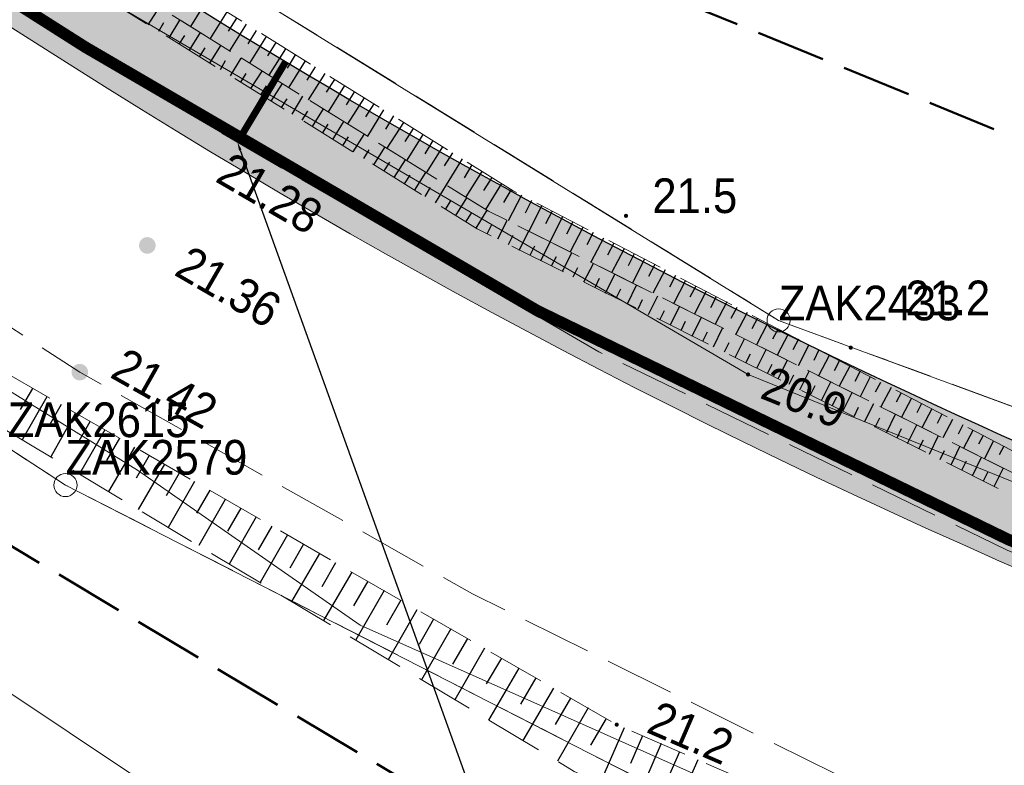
# Model space of a CAD drawing. Header units: metres. Extents: x 6551181 to 6555585, y 5935140 to 5937297.
# Tile 13 of 97: x 6551542 to 6551564, y 5935969 to 5935985. Entities that reach past the tile are written whole.
import ezdxf
from ezdxf import colors
from ezdxf.entities.mleader import LeaderData, LeaderLine
from ezdxf.enums import TextEntityAlignment as Align
from ezdxf.math import Vec2, Vec3

# ---------------------------------------------------------------- set-up
doc = ezdxf.new("R2010")
doc.units = ezdxf.units.M
for name, pattern in [('1.5_0.5', [2, 1.5, -0.5]), ('218-500', [1, 0.5, -0.5]), ('219-500', [0]), ('HIDDEN2', [0.1875, 0.125, -0.0625]), ('mz1.25_0.5', [1.75, 1.25, -0.5])]:
    doc.linetypes.add(name, pattern=pattern)
for name, color, linetype in [('000 Inne (niezydentyfikowane)', 7, 'Continuous'), ('202-Punkt graniczny stabilizowany trwale', 7, 'Continuous'), ('202-Punkt graniczny stabilizowany trwale-Atr103', 7, 'Continuous'), ('217-Granica konturu klasyfikcyjnego', 7, 'Continuous'), ('218-Granica użytku', 7, 'Continuous'), ('219-Linia granicy', 7, 'Continuous'), ('_obrzeże 8x30', 2, 'Continuous'), ('jezdnia (powierzchnia)', 7, 'Continuous'), ('Obszar opracowania', 7, 'Continuous'), ('przewód elektroenergetyczny (linia)', 7, 'Continuous'), ('przewód telekomunikacyjny (linia)', 7, 'Continuous'), ('przewód wodociągowy (linia)', 7, 'Continuous'), ('punkt wysokościowy naturalny', 7, 'Continuous'), ('punkt wysokościowy naturalny-Atr2', 7, 'Continuous'), ('punkt wysokościowy sztuczny', 7, 'Continuous'), ('punkt wysokościowy sztuczny-Atr2', 7, 'Continuous'), ('skarpa nieumocniona (powierzchnia)', 7, 'Continuous')]:
    doc.layers.add(name, color=color, linetype=linetype)
for name, color, linetype, lineweight in [('_krawężnik 15x30', 30, 'Continuous', 13), ('_kreskowanie chodnik', 52, 'Continuous', 0), ('_kreskowanie zjazd', 252, 'Continuous', 0), ('_odwodnienie', 150, 'Continuous', 50), ('_opis', 7, 'Continuous', 18)]:
    doc.layers.add(name, color=color, linetype=linetype, lineweight=lineweight)
doc.layers.add('_linie pomocnicze', color=202, linetype='Continuous', lineweight=13, plot=False)
doc.styles.add('marcin', font='arial.ttf')
doc.styles.get("Standard").update_dxf_attribs({"font": 'arial.ttf'})

# ---------------------------------------------------------------- blocks, each defined once
blk = doc.blocks.new('202')
at = {"color": 0, "linetype": 'Continuous', "lineweight": -2}
blk.add_circle((0, 0), 2.5, dxfattribs=at)
blk = doc.blocks.new('PW01')
at = {"linetype": 'Continuous', "lineweight": 13}
h = blk.add_hatch(color=0, dxfattribs=at)
edge = h.paths.add_edge_path()
edge.add_arc((0, 0), 0.045, 0, 360)
blk = doc.blocks.new('PW02')
at = {"linetype": 'Continuous', "lineweight": 13}
h = blk.add_hatch(color=0, dxfattribs=at)
edge = h.paths.add_edge_path()
edge.add_arc((0, 0), 0.18, 0, 360)

msp = doc.modelspace()

# ---------------------------------------------------------------- hatches: boundary and pattern name
at = {"layer": '_kreskowanie chodnik'}
h = msp.add_hatch(color=223, dxfattribs=at)
h.dxf.hatch_style = 1
h.paths.add_polyline_path([(6551361.9151, 5936137.4929), (6551364.0337, 5936137.4929), (6551364.3599, 5936137.8159), (6551361.3348, 5936141.0225), (6551359.8914, 5936139.6381), (6551359.8913, 5936139.638)])
h.paths.add_polyline_path([(6551380.1526, 5936119.3023, -0.0024274), (6551383.5731, 5936115.8572), (6551383.5731, 5936115.8572), (6551385.7012, 5936115.8292), (6551386.0588, 5936116.1787, 0.0031812), (6551381.5649, 5936120.7183), (6551367.9318, 5936134.3165), (6551367.5765, 5936133.9646), (6551367.5792, 5936131.8433)])
h.paths.add_polyline_path([(6551427.8011, 5936072.0648, -0.0079112), (6551423.437, 5936076.5601), (6551394.6741, 5936107.1418, 0.0037268), (6551389.5375, 5936112.5838), (6551389.5375, 5936112.5838), (6551389.1765, 5936112.2379), (6551389.1363, 5936110.1082, -0.0029746), (6551393.2134, 5936105.7757), (6551421.9802, 5936075.1899, 0.0058707), (6551425.2377, 5936071.8069), (6551427.4311, 5936071.7391)])
h.paths.add_polyline_path([(6551509.0487, 5936009.3448), (6551499.4703, 5936015.6354, -0.014146), (6551476.3685, 5936031.761), (6551467.4747, 5936038.3509, -0.0195357), (6551446.2823, 5936055.375), (6551437.7324, 5936062.8108, -0.010811), (6551431.3954, 5936068.5674), (6551431.0185, 5936068.2357), (6551430.9839, 5936066.2071, 0.0091534), (6551436.4199, 5936061.3017), (6551444.9698, 5936053.8659, 0.0195357), (6551466.284, 5936036.744), (6551475.1778, 5936030.1541, 0.014146), (6551498.3724, 5936013.9637), (6551506.5985, 5936008.5612), (6551508.6757, 5936008.9916)])
h.paths.add_polyline_path([(6551576.1216, 5935970.8749), (6551576.2833, 5935971.348, -0.0591224), (6551544.8377, 5935986.4374), (6551517.8132, 5936003.5887), (6551513.1363, 5936006.6602), (6551512.855, 5936006.2468), (6551513.2853, 5936004.1696), (6551513.2853, 5936004.1696), (6551516.7283, 5936001.9084), (6551543.766, 5935984.7488, 0.0566981), (6551574.267, 5935969.9309), (6551574.267, 5935969.9309)])
h.paths.add_polyline_path([(6551591.7085, 5935964.9446), (6551593.4627, 5935966.0998), (6551593.8882, 5935968.2679), (6551593.8884, 5935968.2689), (6551592.91, 5935968.4763), (6551592.5812, 5935966.8005, -0.0201257), (6551581.0571, 5935969.8064), (6551580.9035, 5935969.3306), (6551581.9193, 5935967.4615, 0.0168508), (6551591.7085, 5935964.9446)])
h.paths.add_polyline_path([(6551613.4044, 5935960.6424), (6551613.4491, 5935960.6336), (6551615.1652, 5935961.8255), (6551615.2615, 5935962.3161), (6551600.4251, 5935965.2276), (6551600.7371, 5935966.8177), (6551598.7804, 5935967.2324), (6551598.7798, 5935967.2298), (6551598.3662, 5935965.1221), (6551599.5493, 5935963.3613), (6551599.5493, 5935963.3613)])
h.paths.add_polyline_path([(6551620.1679, 5935961.3533), (6551620.07, 5935960.8543), (6551621.2097, 5935959.1107), (6551621.2097, 5935959.1107), (6551621.2547, 5935959.1019), (6551624.3175, 5935958.5008, 0.0114164), (6551642.3152, 5935955.3939), (6551642.3152, 5935955.3939), (6551644.0057, 5935956.6611), (6551644.0743, 5935957.1564, -0.0123461), (6551624.7026, 5935960.4634)])
h.paths.add_polyline_path([(6551649.0433, 5935956.4658), (6551648.9776, 5935955.9701), (6551650.239, 5935954.2925, 0.0127985), (6551670.6057, 5935952.1973), (6551677.038, 5935951.7015), (6551678.6488, 5935953.0818), (6551678.6872, 5935953.5803), (6551670.7594, 5935954.1913, -0.013718)])
h.paths.add_polyline_path([(6551707.1015, 5935951.3904), (6551702.0779, 5935951.2761), (6551702.0779, 5935951.2761), (6551683.634, 5935952.6976), (6551683.634, 5935952.6976), (6551685.0143, 5935951.0867), (6551730.6343, 5935947.5707), (6551750.6634, 5935946.1799), (6551752.2637, 5935947.5724), (6551752.2983, 5935948.0712), (6551730.7804, 5935949.5654), (6551707.1015, 5935951.3904)])
h.paths.add_polyline_path([(6551758.6441, 5935945.6257), (6551796.2401, 5935943.0151, 0.2134218), (6551800.84, 5935944.7005), (6551757.2863, 5935947.7248), (6551757.2517, 5935947.226)])
at = {"layer": '_kreskowanie zjazd'}
h = msp.add_hatch(color=256, dxfattribs=at)
h.dxf.hatch_style = 1
h.paths.add_polyline_path([(6551796.2401, 5935943.0151), (6551758.6441, 5935945.6257), (6551750.6634, 5935946.1799), (6551730.6343, 5935947.5707), (6551685.0143, 5935951.0867), (6551677.038, 5935951.7015), (6551670.6057, 5935952.1973, -0.0127985), (6551650.239, 5935954.2925, -0.0050001), (6551642.3152, 5935955.3939), (6551642.3152, 5935955.3939, -0.0114164), (6551624.3175, 5935958.5008), (6551621.2547, 5935959.1019), (6551621.2097, 5935959.1107), (6551613.4491, 5935960.6336), (6551613.4044, 5935960.6424), (6551599.5493, 5935963.3613), (6551599.5493, 5935963.3613), (6551595.2584, 5935964.2033, -0.0060443), (6551591.7085, 5935964.9446), (6551591.7085, 5935964.9446, -0.0084248), (6551586.7927, 5935966.1206, -0.0084248), (6551581.9193, 5935967.4615), (6551581.9193, 5935967.4615, -0.0000682), (6551581.88, 5935967.473), (6551581.88, 5935967.473, -0.0133357), (6551574.267, 5935969.9309), (6551574.267, 5935969.9309, -0.0502078), (6551547.0711, 5935982.7107, -0.0064718), (6551543.766, 5935984.7488), (6551516.7283, 5936001.9084), (6551513.2853, 5936004.1696), (6551513.2853, 5936004.1696), (6551506.5985, 5936008.5612), (6551498.3724, 5936013.9637, -0.014146), (6551475.1778, 5936030.1541), (6551466.284, 5936036.744, -0.0195357), (6551444.9698, 5936053.8659), (6551436.4199, 5936061.3017, -0.0077486), (6551431.8064, 5936065.4414, -0.0100015), (6551426.0452, 5936070.9924, -0.0073044), (6551421.9802, 5936075.1899), (6551393.2134, 5936105.7757, 0.0029746), (6551389.1363, 5936110.1082), (6551389.1363, 5936110.1082, 0.0040001), (6551383.5731, 5936115.8572), (6551383.5731, 5936115.8572, 0.0024274), (6551380.1526, 5936119.3023), (6551367.5792, 5936131.8433), (6551361.9151, 5936137.4929), (6551359.8144, 5936139.5881), (6551359.4506, 5936139.2449), (6551379.7995, 5936118.9483, -0.009403), (6551392.8482, 5936105.4342), (6551421.6159, 5936074.8473, 0.0250591), (6551436.0918, 5936060.9244), (6551444.6417, 5936053.4886, 0.0195357), (6551465.9863, 5936036.3423), (6551474.8802, 5936029.7523, 0.014146), (6551498.0979, 5936013.5458), (6551516.4571, 5936001.4883), (6551543.4981, 5935984.3266, 0.0932025), (6551595.1621, 5935963.7127), (6551624.2212, 5935958.0102, 0.0292221), (6551670.5673, 5935951.6987), (6551730.5978, 5935947.072), (6551796.2055, 5935942.5163)])

# ---------------------------------------------------------------- linework, layer by layer
at = {"layer": '000 Inne (niezydentyfikowane)', "color": 7, "linetype": 'Continuous', "lineweight": 25, "flags": 128}
for points in [[(6551546.4, 5935985.77), (6551546.04, 5935985.19)], [(6551545.13, 5935985.23), (6551545.37, 5935985.61)], [(6551546.83, 5935985.51), (6551546.47, 5935984.93)], [(6551545.36, 5935985.09), (6551545.47, 5935985.28)], [(6551545.58, 5935984.95), (6551545.81, 5935985.33)], [(6551547.04, 5935985.37), (6551546.86, 5935985.09)], [(6551547.25, 5935985.24), (6551546.89, 5935984.67)], [(6551545.8, 5935984.81), (6551545.92, 5935985)], [(6551546.02, 5935984.68), (6551546.26, 5935985.06)], [(6551547.46, 5935985.11), (6551547.28, 5935984.82)], [(6551547.68, 5935984.98), (6551547.32, 5935984.4)], [(6551546.46, 5935984.4), (6551546.7, 5935984.78)], [(6551547.89, 5935984.85), (6551547.71, 5935984.56)], [(6551546.24, 5935984.54), (6551546.36, 5935984.73)], [(6551548.1, 5935984.71), (6551547.74, 5935984.14)], [(6551548.31, 5935984.58), (6551548.13, 5935984.29)], [(6551546.69, 5935984.26), (6551546.8, 5935984.46)], [(6551546.91, 5935984.13), (6551547.14, 5935984.51)], [(6551548.52, 5935984.45), (6551548.17, 5935983.88)], [(6551547.13, 5935983.99), (6551547.25, 5935984.18)], [(6551547.35, 5935983.85), (6551547.59, 5935984.23)], [(6551548.74, 5935984.32), (6551548.56, 5935984.03)], [(6551548.95, 5935984.18), (6551548.59, 5935983.61)], [(6551547.79, 5935983.58), (6551548.03, 5935983.96)], [(6551549.16, 5935984.05), (6551548.98, 5935983.77)], [(6551549.37, 5935983.92), (6551549.02, 5935983.35)], [(6551547.57, 5935983.72), (6551547.69, 5935983.91)], [(6551549.59, 5935983.79), (6551549.41, 5935983.5)], [(6551548.01, 5935983.44), (6551548.13, 5935983.63)], [(6551548.24, 5935983.3), (6551548.47, 5935983.69)], [(6551549.8, 5935983.65), (6551549.44, 5935983.09)], [(6551550.01, 5935983.52), (6551549.83, 5935983.24)], [(6551548.46, 5935983.17), (6551548.58, 5935983.36)], [(6551548.68, 5935983.03), (6551548.92, 5935983.41)], [(6551550.22, 5935983.39), (6551549.87, 5935982.82)], [(6551548.9, 5935982.89), (6551549.02, 5935983.08)], [(6551549.12, 5935982.75), (6551549.36, 5935983.14)], [(6551550.43, 5935983.26), (6551550.26, 5935982.97)], [(6551550.65, 5935983.12), (6551550.29, 5935982.56)], [(6551549.56, 5935982.48), (6551549.8, 5935982.86)], [(6551550.86, 5935982.99), (6551550.68, 5935982.71)], [(6551551.07, 5935982.86), (6551550.72, 5935982.3)], [(6551549.34, 5935982.62), (6551549.46, 5935982.81)], [(6551551.28, 5935982.73), (6551551.11, 5935982.44)], [(6551549.79, 5935982.34), (6551549.91, 5935982.53)], [(6551550.01, 5935982.2), (6551550.25, 5935982.59)], [(6551551.49, 5935982.59), (6551551.14, 5935982.03)], [(6551551.71, 5935982.46), (6551551.53, 5935982.18)], [(6551550.23, 5935982.07), (6551550.35, 5935982.26)], [(6551550.45, 5935981.93), (6551550.69, 5935982.31)], [(6551551.92, 5935982.33), (6551551.57, 5935981.77)], [(6551550.89, 5935981.65), (6551551.13, 5935982.04)], [(6551552.13, 5935982.2), (6551551.96, 5935981.92)], [(6551552.34, 5935982.06), (6551552, 5935981.51)], [(6551550.67, 5935981.79), (6551550.79, 5935981.98)], [(6551552.56, 5935981.93), (6551552.38, 5935981.65)], [(6551552.77, 5935981.8), (6551552.42, 5935981.24)], [(6551551.12, 5935981.52), (6551551.23, 5935981.71)], [(6551551.34, 5935981.38), (6551551.58, 5935981.77)], [(6551552.98, 5935981.67), (6551552.81, 5935981.39)], [(6551551.56, 5935981.24), (6551551.68, 5935981.44)], [(6551551.78, 5935981.11), (6551552.02, 5935981.49)], [(6551553.2, 5935981.55), (6551552.91, 5935980.99)], [(6551553.42, 5935981.43), (6551553.28, 5935981.16)], [(6551552, 5935980.97), (6551552.12, 5935981.16)], [(6551552.22, 5935980.83), (6551552.46, 5935981.22)], [(6551553.64, 5935981.32), (6551553.36, 5935980.77)], [(6551553.86, 5935981.2), (6551553.72, 5935980.93)], [(6551552.69, 5935980.6), (6551552.89, 5935981)], [(6551554.09, 5935981.08), (6551553.81, 5935980.54)], [(6551554.31, 5935980.97), (6551554.17, 5935980.7)], [(6551552.46, 5935980.71), (6551552.56, 5935980.91)], [(6551553.15, 5935980.36), (6551553.36, 5935980.77)], [(6551554.53, 5935980.85), (6551554.25, 5935980.32)], [(6551554.75, 5935980.74), (6551554.61, 5935980.47)], [(6551552.92, 5935980.48), (6551553.02, 5935980.68)], [(6551553.62, 5935980.13), (6551553.82, 5935980.54)], [(6551554.97, 5935980.62), (6551554.7, 5935980.1)], [(6551555.2, 5935980.51), (6551555.06, 5935980.25)], [(6551553.39, 5935980.25), (6551553.49, 5935980.45)], [(6551554.09, 5935979.9), (6551554.29, 5935980.3)], [(6551555.42, 5935980.39), (6551555.15, 5935979.87)], [(6551553.85, 5935980.02), (6551553.96, 5935980.22)], [(6551555.64, 5935980.28), (6551555.51, 5935980.02)], [(6551555.86, 5935980.16), (6551555.6, 5935979.65)], [(6551554.32, 5935979.78), (6551554.42, 5935979.98)], [(6551554.55, 5935979.67), (6551554.76, 5935980.07)], [(6551556.08, 5935980.05), (6551555.95, 5935979.79)], [(6551556.31, 5935979.93), (6551556.04, 5935979.43)], [(6551554.79, 5935979.55), (6551554.89, 5935979.75)], [(6551555.02, 5935979.43), (6551555.22, 5935979.84)], [(6551556.53, 5935979.81), (6551556.4, 5935979.56)], [(6551556.75, 5935979.7), (6551556.49, 5935979.2)], [(6551555.25, 5935979.32), (6551555.35, 5935979.52)], [(6551555.49, 5935979.2), (6551555.69, 5935979.6)], [(6551556.97, 5935979.58), (6551556.84, 5935979.34)], [(6551557.19, 5935979.47), (6551556.94, 5935978.98)], [(6551555.72, 5935979.09), (6551555.82, 5935979.29)], [(6551555.95, 5935978.97), (6551556.15, 5935979.37)], [(6551557.41, 5935979.35), (6551557.29, 5935979.11)], [(6551557.64, 5935979.24), (6551557.39, 5935978.76)], [(6551556.19, 5935978.85), (6551556.29, 5935979.05)], [(6551556.42, 5935978.74), (6551556.62, 5935979.14)], [(6551557.86, 5935979.12), (6551557.73, 5935978.88)], [(6551556.65, 5935978.62), (6551556.75, 5935978.82)], [(6551556.89, 5935978.5), (6551557.09, 5935978.91)], [(6551558.08, 5935979.01), (6551557.83, 5935978.53)], [(6551558.3, 5935978.89), (6551558.18, 5935978.66)], [(6551557.12, 5935978.39), (6551557.22, 5935978.59)], [(6551557.35, 5935978.27), (6551557.55, 5935978.67)], [(6551558.52, 5935978.77), (6551558.28, 5935978.31)], [(6551558.75, 5935978.66), (6551558.63, 5935978.43)], [(6551557.82, 5935978.04), (6551558.02, 5935978.44)], [(6551558.97, 5935978.54), (6551558.73, 5935978.09)], [(6551559.19, 5935978.43), (6551559.07, 5935978.2)], [(6551557.59, 5935978.16), (6551557.69, 5935978.36)], [(6551558.29, 5935977.81), (6551558.49, 5935978.21)], [(6551559.41, 5935978.31), (6551559.18, 5935977.86)], [(6551559.63, 5935978.2), (6551559.52, 5935977.97)], [(6551558.05, 5935977.92), (6551558.15, 5935978.12)], [(6551558.75, 5935977.58), (6551558.95, 5935977.98)], [(6551559.85, 5935978.08), (6551559.62, 5935977.64)], [(6551560.08, 5935977.97), (6551559.96, 5935977.75)], [(6551558.52, 5935977.69), (6551558.62, 5935977.89)], [(6551559.22, 5935977.34), (6551559.42, 5935977.74)], [(6551560.3, 5935977.85), (6551560.07, 5935977.42)], [(6551560.52, 5935977.74), (6551560.41, 5935977.52)], [(6551558.99, 5935977.46), (6551559.09, 5935977.66)], [(6551560.74, 5935977.62), (6551560.52, 5935977.19)], [(6551542.63, 5935977.37), (6551542.36, 5935976.91)], [(6551559.45, 5935977.23), (6551559.55, 5935977.43)], [(6551559.69, 5935977.11), (6551559.89, 5935977.51)], [(6551560.96, 5935977.5), (6551560.85, 5935977.29)], [(6551561.19, 5935977.39), (6551560.97, 5935976.97)], [(6551542.94, 5935977.19), (6551542.4, 5935976.26)], [(6551559.92, 5935976.99), (6551560.02, 5935977.19)], [(6551560.15, 5935976.88), (6551560.35, 5935977.28)], [(6551561.41, 5935977.27), (6551561.3, 5935977.07)], [(6551561.63, 5935977.16), (6551561.42, 5935976.75)], [(6551543.25, 5935977.02), (6551542.98, 5935976.55)], [(6551560.39, 5935976.76), (6551560.49, 5935976.96)], [(6551560.62, 5935976.65), (6551560.82, 5935977.04)], [(6551561.85, 5935977.04), (6551561.75, 5935976.84)], [(6551562.07, 5935976.93), (6551561.86, 5935976.52)], [(6551543.56, 5935976.84), (6551543.02, 5935975.89)], [(6551560.85, 5935976.53), (6551560.95, 5935976.73)], [(6551561.09, 5935976.41), (6551561.29, 5935976.81)], [(6551562.29, 5935976.81), (6551562.19, 5935976.61)], [(6551562.52, 5935976.7), (6551562.31, 5935976.3)], [(6551543.87, 5935976.65), (6551543.6, 5935976.18)], [(6551544.19, 5935976.47), (6551543.64, 5935975.52)], [(6551561.32, 5935976.3), (6551561.42, 5935976.5)], [(6551561.55, 5935976.18), (6551561.75, 5935976.58)], [(6551562.74, 5935976.58), (6551562.64, 5935976.38)], [(6551562.96, 5935976.46), (6551562.76, 5935976.08)], [(6551544.51, 5935976.29), (6551544.23, 5935975.81)], [(6551561.79, 5935976.06), (6551561.89, 5935976.26)], [(6551562.02, 5935975.95), (6551562.22, 5935976.35)], [(6551563.18, 5935976.35), (6551563.08, 5935976.16)], [(6551544.83, 5935976.1), (6551544.27, 5935975.14)], [(6551562.49, 5935975.72), (6551562.68, 5935976.11)], [(6551563.4, 5935976.23), (6551563.21, 5935975.85)], [(6551563.63, 5935976.12), (6551563.53, 5935975.93)], [(6551545.15, 5935975.92), (6551544.87, 5935975.43)], [(6551562.25, 5935975.83), (6551562.35, 5935976.03)], [(6551562.95, 5935975.48), (6551563.15, 5935975.88)], [(6551545.48, 5935975.73), (6551544.91, 5935974.75)], [(6551562.72, 5935975.6), (6551562.82, 5935975.8)], [(6551563.42, 5935975.25), (6551563.62, 5935975.65)], [(6551545.8, 5935975.54), (6551545.52, 5935975.05)], [(6551563.19, 5935975.37), (6551563.29, 5935975.57)], [(6551546.13, 5935975.36), (6551545.56, 5935974.36)], [(6551546.46, 5935975.17), (6551546.17, 5935974.67)], [(6551546.79, 5935974.97), (6551546.22, 5935973.97)], [(6551547.13, 5935974.78), (6551546.84, 5935974.28)], [(6551547.46, 5935974.59), (6551546.88, 5935973.57)], [(6551547.8, 5935974.39), (6551547.51, 5935973.88)], [(6551548.14, 5935974.2), (6551547.55, 5935973.17)], [(6551548.49, 5935974), (6551548.19, 5935973.48)], [(6551548.83, 5935973.8), (6551548.23, 5935972.76)], [(6551549.18, 5935973.6), (6551548.88, 5935973.08)], [(6551549.53, 5935973.4), (6551548.92, 5935972.35)], [(6551549.88, 5935973.2), (6551549.57, 5935972.67)], [(6551550.23, 5935973), (6551549.62, 5935971.93)], [(6551550.59, 5935972.79), (6551550.28, 5935972.25)], [(6551550.94, 5935972.58), (6551550.32, 5935971.5)], [(6551551.3, 5935972.38), (6551550.99, 5935971.83)], [(6551551.67, 5935972.17), (6551551.04, 5935971.07)], [(6551552.03, 5935971.96), (6551551.71, 5935971.41)], [(6551552.4, 5935971.75), (6551551.76, 5935970.64)], [(6551552.77, 5935971.54), (6551552.44, 5935970.98)], [(6551553.14, 5935971.32), (6551552.49, 5935970.2)], [(6551553.51, 5935971.11), (6551553.18, 5935970.54)], [(6551553.89, 5935970.89), (6551553.23, 5935969.76)], [(6551554.26, 5935970.67), (6551553.93, 5935970.1)], [(6551554.64, 5935970.46), (6551553.98, 5935969.31)], [(6551555.03, 5935970.23), (6551554.69, 5935969.66)], [(6551555.42, 5935970.03), (6551554.9, 5935968.84)], [(6551555.82, 5935969.86), (6551555.56, 5935969.26)], [(6551556.22, 5935969.69), (6551555.7, 5935968.49)], [(6551556.62, 5935969.51), (6551556.35, 5935968.91)], [(6551557.01, 5935969.34), (6551556.49, 5935968.14)]]:
    msp.add_lwpolyline(points, dxfattribs=at)
at = {"layer": '217-Granica konturu klasyfikcyjnego', "color": 3, "linetype": '1.5_0.5', "lineweight": 18, "flags": 128}
for points in [[(6551544.1, 5935987.9), (6551558.76, 5935978.84)], [(6551558.76, 5935978.84), (6551577.93, 5935971.78)], [(6551543.34, 5935975.28), (6551542.09, 5935976.09)], [(6551564.76, 5935964.32), (6551543.34, 5935975.28)]]:
    msp.add_lwpolyline(points, dxfattribs=at)
at = {"layer": '218-Granica użytku', "color": 3, "linetype": '218-500', "lineweight": 18, "flags": 128}
for points in [[(6551544.1, 5935987.9), (6551558.76, 5935978.84)], [(6551558.76, 5935978.84), (6551577.93, 5935971.78)], [(6551543.34, 5935975.28), (6551542.09, 5935976.09)], [(6551564.76, 5935964.32), (6551543.34, 5935975.28)]]:
    msp.add_lwpolyline(points, dxfattribs=at)
at = {"layer": '219-Linia granicy', "color": 7, "linetype": '219-500', "lineweight": 18, "flags": 128}
for points in [[(6551544.1, 5935987.9), (6551558.76, 5935978.84)], [(6551558.76, 5935978.84), (6551577.93, 5935971.78)], [(6551543.34, 5935975.28), (6551542.09, 5935976.09)], [(6551543.34, 5935975.28), (6551564.76, 5935964.32)]]:
    msp.add_lwpolyline(points, dxfattribs=at)
at = {"layer": '_krawężnik 15x30', "lineweight": 40, "ltscale": 5}
msp.add_lwpolyline([(6551574.267, 5935969.9309, 0.25, 0.25, -0.0566981), (6551543.766, 5935984.7488, 0.25, 0.25, 0), (6551516.7283, 5936001.9084, 0.25, 0.25, 0), (6551513.2853, 5936004.1696, 0.25, 0.25, 0)], format="xyseb", dxfattribs=at)
at = {"layer": '_linie pomocnicze'}
for points in [[(6551796.2401, 5935943.0151), (6551730.6343, 5935947.5707), (6551670.6057, 5935952.1973, -0.0292221), (6551624.3175, 5935958.5008), (6551595.2584, 5935964.2033, -0.0932025), (6551543.766, 5935984.7488), (6551516.7283, 5936001.9084), (6551498.3724, 5936013.9637, -0.014146), (6551475.1778, 5936030.1541), (6551466.284, 5936036.744, -0.0195357), (6551444.9698, 5936053.8659), (6551436.4199, 5936061.3017, -0.0250591), (6551421.9802, 5936075.1899), (6551393.2134, 5936105.7757, 0.0094023), (6551380.1526, 5936119.3023), (6551359.8144, 5936139.5881)], [(6551796.2055, 5935942.5163), (6551730.5978, 5935947.072), (6551670.5673, 5935951.6987, -0.0292221), (6551624.2212, 5935958.0102), (6551595.1621, 5935963.7127, -0.0932025), (6551543.4981, 5935984.3266), (6551516.4571, 5936001.4883), (6551498.0979, 5936013.5458, -0.014146), (6551474.8802, 5936029.7523), (6551465.9863, 5936036.3423, -0.0195357), (6551444.6417, 5936053.4886), (6551436.0918, 5936060.9244, -0.0250591), (6551421.6159, 5936074.8473), (6551392.8482, 5936105.4342, 0.009403), (6551379.7995, 5936118.9483), (6551359.4506, 5936139.2449)]]:
    msp.add_lwpolyline(points, format="xyb", dxfattribs=at)
at = {"layer": '_obrzeże 8x30'}
msp.add_lwpolyline([(6551576.2833, 5935971.348, -0.0591224), (6551544.8377, 5935986.4374), (6551517.8132, 5936003.5887), (6551513.1363, 5936006.6602)], format="xyb", dxfattribs=at)
at = {"layer": '_odwodnienie', "linetype": 'HIDDEN2', "lineweight": 40, "ltscale": 4, "const_width": 0.15}
msp.add_lwpolyline([(6551547.0588, 5935982.6901), (6551548.0987, 5935984.4265)], dxfattribs=at)
at = {"layer": 'jezdnia (powierzchnia)', "color": 7, "linetype": '1.5_0.5', "lineweight": 18, "flags": 128}
msp.add_lwpolyline([(6551328.96, 5936334.85), (6551328.85, 5936339.4), (6551328.73, 5936357.03), (6551328.59, 5936376.23), (6551328.4, 5936397.13), (6551328.02, 5936414.29), (6551322.56, 5936409.84), (6551322.26, 5936398.68), (6551322.27, 5936387.64), (6551322.38, 5936376.93), (6551322.42, 5936367), (6551322.25, 5936346.98), (6551322.6, 5936337.31), (6551322.85, 5936327.45), (6551322.83, 5936325.77), (6551322.74, 5936320.86), (6551322.68, 5936317.17), (6551322.78, 5936307.21), (6551322.67, 5936297.56), (6551322.68, 5936287.57), (6551322.74, 5936279.01), (6551322.14, 5936267.97), (6551321.65, 5936262.65), (6551321.72, 5936261), (6551321.78, 5936259.98), (6551322.11, 5936257.72), (6551322.27, 5936255.96), (6551322.39, 5936254.52), (6551322.15, 5936252.96), (6551321.69, 5936250.98), (6551320.76, 5936248.16), (6551319.46, 5936245.23), (6551318.96, 5936243.62), (6551318.38, 5936241.01), (6551316.02, 5936222.64), (6551315.83, 5936219.84), (6551316.38, 5936210.81), (6551316.01, 5936207.91), (6551315.14, 5936200.41), (6551314.97, 5936199.68), (6551313.67, 5936198.52), (6551311.34, 5936197.7), (6551307.54, 5936198.81), (6551305.83, 5936196.21), (6551312.51, 5936190.73), (6551313.39, 5936189.35), (6551312.99, 5936186.91), (6551312.92, 5936183.49), (6551313.3, 5936180.11), (6551314.08, 5936177.55), (6551314.7, 5936175.79), (6551314.44, 5936174.65), (6551312.67, 5936172.43), (6551311.85, 5936172.5), (6551311.19, 5936171.27), (6551311.05, 5936169.19), (6551311.25, 5936168.73), (6551309.45, 5936165.18), (6551312.18, 5936163.98), (6551313.59, 5936166.07), (6551317.23, 5936168.57), (6551319.56, 5936168.77), (6551324.09, 5936164.11), (6551325.69, 5936162.67), (6551325.47, 5936161.1), (6551327.95, 5936158.95), (6551329.62, 5936159.04), (6551332.98, 5936156.08), (6551340.48, 5936149.19), (6551347.83, 5936142.43), (6551354.99, 5936135.82), (6551361.1, 5936130.02), (6551368.01, 5936123.21), (6551374.45, 5936116.65), (6551380.77, 5936110.1), (6551380.75, 5936107.84), (6551380.43, 5936106.99), (6551383.32, 5936104.18), (6551384.35, 5936104.44), (6551386.16, 5936104.24), (6551387.51, 5936103), (6551394.02, 5936096.15), (6551400.74, 5936089.06), (6551407.43, 5936082.07), (6551414.96, 5936073.7), (6551417.26, 5936071.24), (6551417.54, 5936068.85), (6551417.08, 5936067.39), (6551416.53, 5936066.51), (6551418.44, 5936064.69), (6551420.06, 5936065.32), (6551421.11, 5936065.47), (6551423.09, 5936065.27), (6551427.21, 5936061.47), (6551434.23, 5936055.28), (6551441.76, 5936048.87), (6551449.56, 5936042.36), (6551457.43, 5936035.97), (6551465.65, 5936029.87), (6551474.74, 5936023.08), (6551483.63, 5936016.83), (6551492.82, 5936010.56), (6551496.69, 5936007.92), (6551496.38, 5936006.4), (6551500.73, 5936003.64), (6551502.28, 5936004.36), (6551510, 5935999.26), (6551519.09, 5935993.33), (6551527.43, 5935987.94), (6551535.54, 5935982.98), (6551543.65, 5935977.72), (6551552.14, 5935972.93), (6551561.61, 5935968.23), (6551570.6, 5935964.82), (6551581.27, 5935961.57), (6551591.01, 5935959.14), (6551597.53, 5935957.63), (6551598.04, 5935956.71), (6551598.34, 5935954.89), (6551601.02, 5935954.23), (6551603.27, 5935956.5), (6551604.19, 5935956.44), (6551614.44, 5935954.25), (6551624.03, 5935952.41), (6551633.65, 5935950.68), (6551643.66, 5935949.13), (6551649.85, 5935948.21), (6551660.16, 5935947.16), (6551670.33, 5935946.28), (6551680.51, 5935945.58), (6551690.73, 5935944.67), (6551701.45, 5935943.82), (6551706.39, 5935943.35), (6551707.39, 5935941.45), (6551711.28, 5935940.88), (6551713.28, 5935942.8), (6551715.25, 5935942.66), (6551721.35, 5935942.22), (6551752.78, 5935940.08), (6551762.58, 5935939.42), (6551772.73, 5935938.68), (6551783.19, 5935937.92), (6551793.12, 5935937.25), (6551803.61, 5935936.53), (6551816.47, 5935935.66), (6551827.08, 5935934.95), (6551837.44, 5935934.3), (6551838.95, 5935934.11), (6551840.54, 5935930.96), (6551844.05, 5935930.93), (6551845.21, 5935933.24), (6551845.88, 5935933.65), (6551848.35, 5935933.59), (6551864.54, 5935932.06), (6551872.1, 5935931.21), (6551883.27, 5935929.95), (6551887.52, 5935929.3), (6551888.3, 5935928.47), (6551889.27, 5935927), (6551889.8, 5935925.29), (6551888.46, 5935921.18), (6551893.61, 5935921.03), (6551897.26, 5935920.92), (6551897.56, 5935926.27), (6551899.74, 5935927.57), (6551904.71, 5935926.85), (6551911.07, 5935925.83), (6551911.71, 5935924.67), (6551912.04, 5935923.9), (6551915.56, 5935923.37), (6551916.14, 5935924.18), (6551916.85, 5935924.92), (6551923.67, 5935923.8), (6551933.47, 5935922.17), (6551946.23, 5935919.92), (6551946.86, 5935918.95), (6551946.97, 5935917.94), (6551949.03, 5935915.66), (6551950.87, 5935917.18), (6551951.58, 5935918.19), (6551952.42, 5935918.86), (6551960.7, 5935917.37), (6551971.47, 5935915.4), (6551981.95, 5935913.57), (6551992.49, 5935911.65), (6551995.74, 5935911.01), (6551996.16, 5935910.41), (6551996.41, 5935909.03), (6552000.08, 5935908.33), (6552001.09, 5935909.46), (6552001.34, 5935909.66), (6552001.89, 5935909.89), (6552011.06, 5935908.38), (6552016.54, 5935907.3), (6552016.98, 5935906.37), (6552017.08, 5935905.24), (6552021, 5935904.44), (6552021.75, 5935905.56), (6552022.37, 5935906.31), (6552031.19, 5935904.66), (6552041.47, 5935902.98), (6552051.85, 5935901.04), (6552054.87, 5935900.36), (6552055.79, 5935898.24), (6552061.21, 5935896.92), (6552062.37, 5935898.83), (6552071.26, 5935896.73), (6552082.21, 5935893.77), (6552092.4, 5935891.09), (6552102.69, 5935888.17), (6552113.23, 5935885.31), (6552123.85, 5935882.37), (6552135.02, 5935879.28), (6552145.58, 5935876.34), (6552156.23, 5935873.42), (6552166.76, 5935870.42), (6552177.31, 5935867.56), (6552187.87, 5935864.65), (6552198.25, 5935861.79), (6552209.38, 5935858.53), (6552220.11, 5935855.69), (6552230.86, 5935852.63), (6552241.36, 5935849.67), (6552251.73, 5935846.66), (6552262.36, 5935843.89), (6552273.37, 5935841.27), (6552283.55, 5935838.85), (6552294.39, 5935836.69), (6552304.73, 5935835.22), (6552315.64, 5935833.74), (6552325.3, 5935832.55), (6552341.64, 5935830.38), (6552342.44, 5935829.69), (6552342.92, 5935828.2), (6552347.56, 5935827.77), (6552348.74, 5935829.5), (6552357.01, 5935828.52), (6552367.7, 5935827.13), (6552378.13, 5935825.75), (6552388.65, 5935824.39), (6552399.32, 5935823.07), (6552410.02, 5935821.67), (6552421.24, 5935820.34), (6552432.45, 5935818.68), (6552443.48, 5935817.42), (6552453.95, 5935816.03), (6552464.58, 5935814.75), (6552475.04, 5935813.29), (6552485.68, 5935811.95), (6552496.02, 5935810.59), (6552506.48, 5935809.35), (6552517.51, 5935807.84), (6552527.97, 5935806.56), (6552538.97, 5935805.09), (6552549.67, 5935803.82), (6552560.33, 5935802.42), (6552563.29, 5935802), (6552563.74, 5935801.13), (6552564.02, 5935800.22), (6552567.24, 5935799.81), (6552567.73, 5935800.53), (6552568.53, 5935801.4), (6552572.89, 5935801.02), (6552583.15, 5935799.96), (6552593.78, 5935798.88), (6552604.38, 5935797.88), (6552604.85, 5935803.41), (6552594.33, 5935804.61), (6552583.62, 5935805.8), (6552573.64, 5935806.91), (6552560.78, 5935808.39), (6552550.39, 5935809.67), (6552539.28, 5935811.02), (6552528.7, 5935812.3), (6552517.88, 5935813.68), (6552507.21, 5935815.18), (6552496.69, 5935816.5), (6552486.46, 5935817.81), (6552475.57, 5935819.24), (6552465.35, 5935820.56), (6552454.34, 5935821.99), (6552444.06, 5935823.33), (6552432.93, 5935824.71), (6552421.95, 5935826.21), (6552410.72, 5935827.55), (6552399.95, 5935828.95), (6552389.17, 5935830.26), (6552378.67, 5935831.73), (6552368.16, 5935833.12), (6552357.84, 5935834.4), (6552341.74, 5935836.31), (6552336.11, 5935837.13), (6552334.8, 5935838.98), (6552330.67, 5935843.7), (6552318.52, 5935843.8), (6552316.94, 5935839.51), (6552316.2, 5935839.6), (6552305.46, 5935841.19), (6552295.05, 5935842.73), (6552284.97, 5935844.88), (6552274.4, 5935847.14), (6552263.73, 5935849.7), (6552253.14, 5935852.53), (6552242.97, 5935855.52), (6552232.46, 5935858.37), (6552221.65, 5935861.46), (6552210.76, 5935864.4), (6552199.91, 5935867.46), (6552189.25, 5935870.45), (6552178.83, 5935873.3), (6552168.21, 5935876.2), (6552157.7, 5935879.19), (6552146.88, 5935882.12), (6552136.56, 5935885.03), (6552125.26, 5935888.16), (6552114.69, 5935891.09), (6552104.07, 5935894), (6552093.85, 5935896.89), (6552083.28, 5935899.67), (6552072.56, 5935902.58), (6552063.5, 5935904.64), (6552052.58, 5935906.96), (6552042.37, 5935908.85), (6552032.31, 5935910.58), (6552022.24, 5935912.51), (6552011.71, 5935914.3), (6552002.97, 5935915.91), (6551993.33, 5935917.67), (6551982.85, 5935919.56), (6551972.16, 5935921.42), (6551961.7, 5935923.41), (6551953.29, 5935924.88), (6551942.99, 5935926.75), (6551934.58, 5935928.16), (6551924.41, 5935929.85), (6551914.55, 5935931.45), (6551905.1, 5935932.89), (6551895.51, 5935934.28), (6551883.79, 5935935.93), (6551872.57, 5935937.31), (6551861.48, 5935938.41), (6551857.21, 5935938.77), (6551855.83, 5935941.56), (6551851.73, 5935941.94), (6551850.16, 5935939.44), (6551849.12, 5935939.43), (6551837.69, 5935940.23), (6551827.26, 5935940.93), (6551816.56, 5935941.65), (6551812.11, 5935941.89), (6551811.08, 5935942.83), (6551810.63, 5935944.01), (6551806.62, 5935944.32), (6551805.99, 5935943.23), (6551804.96, 5935942.43), (6551799.31, 5935943), (6551795.45, 5935943.07), (6551783.27, 5935943.93), (6551772.84, 5935944.64), (6551762.97, 5935945.37), (6551756.57, 5935946.71), (6551756.45, 5935947.99), (6551753.18, 5935948.46), (6551752.63, 5935947.03), (6551751.78, 5935946.29), (6551742.41, 5935946.78), (6551732.33, 5935947.44), (6551722.23, 5935948.29), (6551712.3, 5935948.93), (6551701.77, 5935949.75), (6551691.2, 5935950.61), (6551680.87, 5935951.49), (6551670.8, 5935952.18), (6551660.52, 5935953.19), (6551650.73, 5935954.13), (6551644.52, 5935955.05), (6551634.47, 5935956.54), (6551625.17, 5935958.24), (6551619.83, 5935959.35), (6551619.26, 5935960.49), (6551619.22, 5935962.61), (6551616.6, 5935963.05), (6551615.17, 5935961.02), (6551614.13, 5935960.5), (6551605.28, 5935962.2), (6551598.18, 5935963.63), (6551597.76, 5935964.59), (6551597.78, 5935967.09), (6551594.81, 5935968.01), (6551593.76, 5935965.74), (6551592.79, 5935964.93), (6551592.31, 5935964.89), (6551582.34, 5935967.37), (6551580.88, 5935967.83), (6551580.18, 5935968.71), (6551580.27, 5935970.63), (6551577.49, 5935971.77), (6551576.35, 5935970.29), (6551575.07, 5935969.6), (6551572.38, 5935970.41), (6551563.7, 5935973.87), (6551554.87, 5935978.16), (6551546.49, 5935983.02), (6551538.48, 5935988.13), (6551530.39, 5935993.18), (6551522.02, 5935998.55), (6551512.6, 5936004.66), (6551512.61, 5936005.55), (6551512.85, 5936007.35), (6551509.68, 5936009.41), (6551508.18, 5936008.59), (6551507, 5936008.48), (6551503.89, 5936010.34), (6551495.82, 5936015.64), (6551486.91, 5936021.79), (6551477.95, 5936028.1), (6551468.99, 5936034.63), (6551460.81, 5936040.8), (6551453.03, 5936047.14), (6551445.31, 5936053.57), (6551437.77, 5936059.97), (6551432.57, 5936064.65), (6551432.07, 5936066.32), (6551432.09, 5936068.02), (6551434.37, 5936071.22), (6551434.62, 5936071.59), (6551431.83, 5936073.34), (6551429.29, 5936070.94), (6551427.75, 5936070.76), (6551425.93, 5936071.17), (6551425.46, 5936071.49), (6551419.42, 5936077.79), (6551411.69, 5936086.16), (6551404.87, 5936093.24), (6551398.24, 5936100.37), (6551391.7, 5936107.27), (6551389.12, 5936111.46), (6551389.9, 5936112.46), (6551387.37, 5936115.19), (6551385.78, 5936114.88), (6551384.49, 5936114.89), (6551378.57, 5936120.76), (6551371.92, 5936127.68), (6551366.59, 5936132.83), (6551366.87, 5936133.78), (6551367.08, 5936134.17), (6551367.64, 5936134.92), (6551365, 5936137.57), (6551363.64, 5936136.69), (6551362.7, 5936136.71), (6551359.88, 5936139.65), (6551338.07, 5936159.81), (6551329.19, 5936168.03), (6551324.89, 5936173.07), (6551320.86, 5936179.47), (6551319.58, 5936183.33), (6551319.65, 5936188.36), (6551322.11, 5936204.81), (6551327.17, 5936242.31), (6551330.39, 5936265.19), (6551329.96, 5936267.22), (6551329.39, 5936272.76), (6551329.1, 5936274.41), (6551328.86, 5936276.23), (6551328.83, 5936278.38), (6551328.89, 5936294.47)], close=True, dxfattribs=at)
at = {"layer": 'Obszar opracowania', "color": 6, "linetype": '1.5_0.5', "lineweight": 50, "flags": 128}
msp.add_lwpolyline([(6551818.32, 5935949.48), (6551816.4, 5935927.1), (6551691.07, 5935939.45), (6551655.04, 5935943.08), (6551594.88, 5935952.7), (6551558.27, 5935964.37), (6551521.83, 5935986.07), (6551479.91, 5936013.47), (6551430.28, 5936048.68), (6551403.2, 5936073.55), (6551351.97, 5936127.26), (6551339.98, 5936140.06), (6551355.92, 5936154.02), (6551383.22, 5936127.23), (6551398.41, 5936112.34), (6551441.88, 5936067.29), (6551466.09, 5936048.26), (6551498.73, 5936021.85), (6551519.95, 5936008.26), (6551556.28, 5935985.89), (6551583.14, 5935974.91), (6551603.83, 5935970.55), (6551675.12, 5935961.01)], close=True, dxfattribs=at)
at = {"layer": 'przewód elektroenergetyczny (linia)', "color": 1, "linetype": 'Continuous', "lineweight": 18, "flags": 128}
msp.add_lwpolyline([(6551561.29, 5935967.07), (6551557.69, 5935968.7), (6551549.71, 5935972.25), (6551544.9, 5935975.6), (6551531.14, 5935984.12), (6551490.71, 5936010.66), (6551490.09, 5936009.23)], dxfattribs=at)
at = {"layer": 'przewód telekomunikacyjny (linia)', "color": 30, "linetype": 'Continuous', "lineweight": 18, "flags": 128}
msp.add_lwpolyline([(6551577.56, 5935969.78), (6551558.1, 5935977.67), (6551541.07, 5935987.63), (6551523.09, 5935999.32), (6551500.23, 5936015.25), (6551478.62, 5936030.42), (6551435.11, 5936064.96), (6551431.93, 5936068.47), (6551424.59, 5936076.24), (6551401.41, 5936101.07), (6551349.77, 5936151.06), (6551345.64, 5936152.9), (6551326.61, 5936170.86), (6551320.5, 5936181.24), (6551319.31, 5936188.03), (6551320.18, 5936193.94), (6551324.57, 5936208.6), (6551328.76, 5936220.93), (6551331.98, 5936279.65), (6551330.32, 5936294.8), (6551328.94, 5936337.53), (6551328.97, 5936354.79), (6551330.37, 5936359.85), (6551331.25, 5936369.88)], dxfattribs=at)
at = {"layer": 'przewód wodociągowy (linia)', "color": 5, "linetype": 'Continuous', "lineweight": 18, "flags": 128}
msp.add_lwpolyline([(6551567.56, 5935958.94), (6551567.2, 5935958.91), (6551558.94, 5935962.08), (6551548.72, 5935966.39), (6551511.63, 5935991.17), (6551485.67, 5936009.81), (6551416.66, 5936062.63), (6551416.5, 5936062.93)], dxfattribs=at)
at = {"layer": 'skarpa nieumocniona (powierzchnia)', "color": 7, "linetype": 'mz1.25_0.5', "lineweight": 18, "flags": 128}
for points in [[(6551513.86, 5936005.68), (6551514.04, 5936006.21), (6551514.16, 5936006.18), (6551516.07, 5936004.66), (6551531.69, 5935995.38), (6551539.65, 5935989.99), (6551553.02, 5935981.64), (6551566.12, 5935974.82), (6551575.19, 5935971.55), (6551575.21, 5935971.43), (6551574.99, 5935970.97), (6551565.98, 5935974.47), (6551552.49, 5935981.2), (6551539.29, 5935989.37), (6551530.97, 5935994.71), (6551515.74, 5936004.28)], [(6551513.86, 5936005.68), (6551514.04, 5936006.21), (6551514.16, 5936006.18), (6551516.07, 5936004.66), (6551531.69, 5935995.38), (6551539.65, 5935989.99), (6551553.02, 5935981.64), (6551566.12, 5935974.82), (6551575.19, 5935971.55), (6551575.21, 5935971.43), (6551574.99, 5935970.97), (6551565.98, 5935974.47), (6551552.49, 5935981.2), (6551539.29, 5935989.37), (6551530.97, 5935994.71), (6551515.74, 5936004.28)], [(6551513.52, 5936005.35), (6551513.47, 5936005.47), (6551513.86, 5936005.68), (6551515.74, 5936004.28), (6551530.97, 5935994.71), (6551539.29, 5935989.37), (6551552.49, 5935981.2), (6551565.98, 5935974.47), (6551574.99, 5935970.97), (6551574.99, 5935970.57), (6551574.74, 5935970.38), (6551565.77, 5935974.08), (6551552.24, 5935980.82), (6551538.97, 5935989.05), (6551530.07, 5935994.49), (6551515.53, 5936003.89)], [(6551513.52, 5936005.35), (6551513.47, 5936005.47), (6551513.86, 5936005.68), (6551515.74, 5936004.28), (6551530.97, 5935994.71), (6551539.29, 5935989.37), (6551552.49, 5935981.2), (6551565.98, 5935974.47), (6551574.99, 5935970.97), (6551574.99, 5935970.57), (6551574.74, 5935970.38), (6551565.77, 5935974.08), (6551552.24, 5935980.82), (6551538.97, 5935989.05), (6551530.07, 5935994.49), (6551515.53, 5936003.89)], [(6551596.89, 5935956.45), (6551594.62, 5935956.77), (6551584.51, 5935958.6), (6551567.76, 5935963.14), (6551554.34, 5935969.09), (6551538.22, 5935978.77), (6551526.39, 5935987.22), (6551526.51, 5935987.34), (6551538.62, 5935979.68), (6551555.26, 5935970.1), (6551568.33, 5935964.43), (6551584.56, 5935959.37), (6551594.85, 5935957.23), (6551597.12, 5935957.12)], [(6551596.89, 5935956.45), (6551594.62, 5935956.77), (6551584.51, 5935958.6), (6551567.76, 5935963.14), (6551554.34, 5935969.09), (6551538.22, 5935978.77), (6551526.39, 5935987.22), (6551526.51, 5935987.34), (6551538.62, 5935979.68), (6551555.26, 5935970.1), (6551568.33, 5935964.43), (6551584.56, 5935959.37), (6551594.85, 5935957.23), (6551597.12, 5935957.12)]]:
    msp.add_lwpolyline(points, close=True, dxfattribs=at)

# ---------------------------------------------------------------- block references
at = {"layer": '202-Punkt graniczny stabilizowany trwale', "color": 7, "linetype": 'Continuous', "lineweight": 18, "xscale": 0.1, "yscale": 0.1}
for p in [(6551558.76, 5935978.84), (6551543.34, 5935975.28)]:
    msp.add_blockref('202', p, dxfattribs=at)
at = {"layer": 'punkt wysokościowy naturalny', "color": 7, "linetype": 'Continuous', "lineweight": 13}
for p in [(6551555.46, 5935981.1), (6551560.32, 5935978.25), (6551558.1, 5935977.67), (6551555.26, 5935970.1)]:
    msp.add_blockref('PW01', p, dxfattribs=at)
at = {"layer": 'punkt wysokościowy sztuczny', "color": 7, "linetype": 'Continuous', "lineweight": 13}
for p in [(6551546.49, 5935983.02), (6551545.11, 5935980.46), (6551543.65, 5935977.72)]:
    msp.add_blockref('PW02', p, dxfattribs=at)

# ---------------------------------------------------------------- texts
at = {"layer": '202-Punkt graniczny stabilizowany trwale-Atr103', "color": 7, "width": 0.9}
msp.add_text('ZAK2433', height=0.75, dxfattribs=at).set_placement((6551558.76, 5935978.84))
for s, p in [('ZAK2615', (6551542.09, 5935976.09)), ('ZAK2579', (6551543.34, 5935975.28))]:
    msp.add_text(s, height=0.75, dxfattribs=at).set_placement(p, align=Align.BOTTOM_LEFT)
at = {"layer": 'punkt wysokościowy naturalny-Atr2', "color": 7, "width": 0.9}
for s, p in [('21.5', (6551556.03, 5935981.16)), ('21.2', (6551561.5, 5935978.95))]:
    msp.add_text(s, height=0.75, dxfattribs=at).set_placement(p)
for s, rotation, p in [('20.9', 337.917, (6551558.47, 5935977.52)), ('21.2', 336.547, (6551556.02, 5935970.29))]:
    msp.add_text(s, height=0.75, rotation=rotation, dxfattribs=at).set_placement(p, align=Align.MIDDLE_LEFT)
at = {"layer": 'punkt wysokościowy sztuczny-Atr2', "color": 7, "width": 0.9}
for s, rotation, p in [('21.28', 329.888, (6551546.74, 5935982.18)), ('21.36', 329.888, (6551545.85, 5935980.16)), ('21.42', 330.569, (6551544.46, 5935977.95))]:
    msp.add_text(s, height=0.75, rotation=rotation, dxfattribs=at).set_placement(p, align=Align.MIDDLE_LEFT)

# ---------------------------------------------------------------- leaders
at = {"layer": '_opis'}
ml = msp.add_multileader_mtext('Standard', dxfattribs=at)
ml.set_content('prefabrykowany ściek podchodnikowy\\P2xkorytko ściekowe półokragłe 50x60x15cm\\Pwraz z obrukiem dna wylotu\\P kamieniem polnym za zaprawie betonowej gr 10cm, \\Ppowierzchnia 1m2 (1mx1m)  ', color=256, style='marcin')
ml.set_leader_properties()
ml.build(insert=Vec2(0, 0))
ml.multileader.update_dxf_attribs({"text_right_attachment_type": 6, "dogleg_length": 0.36, "arrow_head_size": 0.18})
ctx = ml.context
ctx.base_point, ctx.char_height, ctx.arrow_head_size, ctx.landing_gap_size, ctx.plane_origin, ctx.plane_x_axis, ctx.plane_y_axis = Vec3(6551541.2896, 5935947.5978), 0.65, 0.18, 0.09, Vec3(6551554.3431, 5936019.7727), Vec3(0.5378286, 0.8430542), Vec3(-0.8430542, 0.5378286)
ctx.right_attachment, ctx.text_align_type = 6, 2
notes = []
notes.append((ctx, [(0, (1, 1, 0), (6551553.2375, 5935965.5445), (-0.5378286, -0.8430542), 0.36, [(0, [(6551547.0588, 5935982.6901)], 0, [])])]))
ctx.mtext.insert, ctx.mtext.text_direction, ctx.mtext.rotation, ctx.mtext.alignment, ctx.mtext.flow_direction = Vec3(6551552.2864, 5935965.6175), Vec3(0.5378286, 0.8430542), 1.002937, 3, 5
for ctx, leaders in notes:
    for number, flags, end, landing, length, lines in leaders:
        leader = LeaderData()
        leader.index, (leader.has_last_leader_line, leader.has_dogleg_vector, leader.attachment_direction) = number, flags
        leader.last_leader_point, leader.dogleg_vector, leader.dogleg_length = Vec3(end), Vec3(landing), length
        for number, points, colour, breaks in lines:
            line = LeaderLine()
            line.index, line.vertices, line.color, line.breaks = number, Vec3.list(points), colors.encode_raw_color(colour), breaks
            leader.lines.append(line)
        ctx.leaders.append(leader)

doc.saveas('drawing.dxf')
